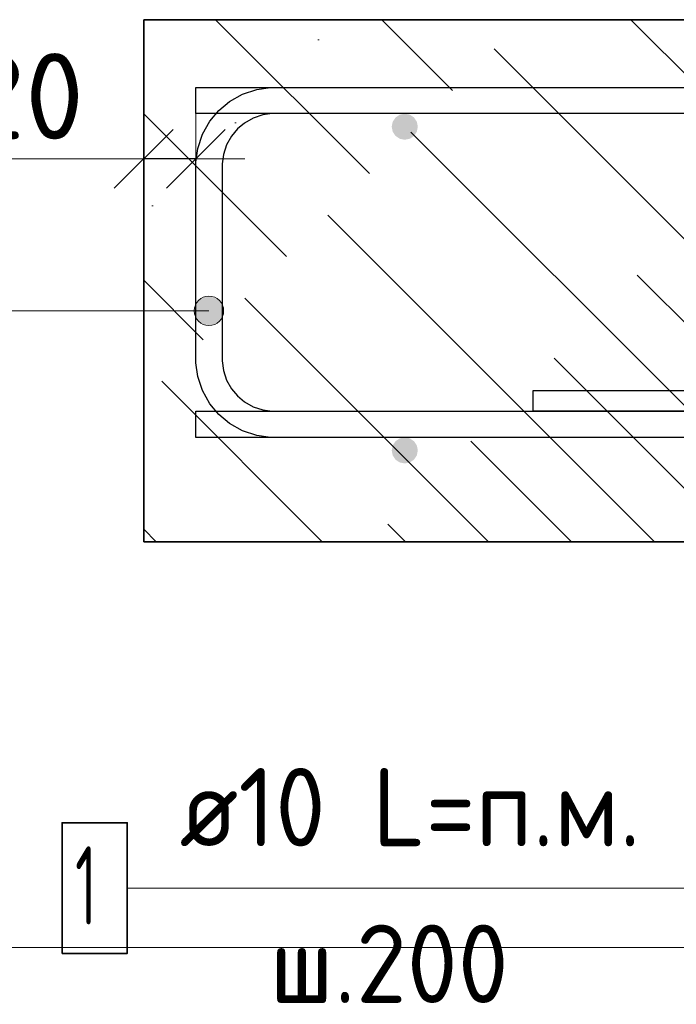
# Model space of a CAD drawing. Header units: metres. Extents: x -38 to 100, y -15 to 21.
# Tile 198 of 246: x 72.12 to 72.372, y 8.155 to 8.532. Entities that reach past the tile are written whole.
import ezdxf

# ---------------------------------------------------------------- set-up
doc = ezdxf.new("R2010")
doc.units = ezdxf.units.M
doc.header["$PDMODE"] = 65
for name, color, linetype, lineweight in [('XR$3$Арм. стержнями верхней зоны', 180, 'Continuous', 35), ('XR$3$Арм. стержнями нижней зоны', 180, 'Continuous', 35), ('XR$3$Арм.стержн. Арматура края', 96, 'Continuous', 35), ('XR$3$Размерная линия_ общее', 7, 'Continuous', 13), ('XR$4$Арм. стержнями верхней зоны', 180, 'Continuous', 35), ('XR$4$Арм. стержнями нижней зоны', 180, 'Continuous', 35), ('XR$4$Арм.стержн. Арматура края', 96, 'Continuous', 35), ('XR$4$Размерная линия_ общее', 7, 'Continuous', 13), ('XR$5$Текст_ примечание', 7, 'Continuous', 13), ('XR$6$Арм. стержнями верхней зоны', 180, 'Continuous', 35), ('XR$6$Арм. стержнями нижней зоны', 180, 'Continuous', 35), ('XR$6$Арм.стержн. Арматура края', 96, 'Continuous', 35), ('XR$6$Размерная линия_ общее', 7, 'Continuous', 13), ('XR$7$Текст_ примечание', 7, 'Continuous', 13)]:
    doc.layers.add(name, color=color, linetype=linetype, lineweight=lineweight)
for name, color, linetype, lineweight, true_color in [('XR$3$Арм.стержн. Фиксатор', 7, 'Continuous', 35, 0x501e0f), ('XR$4$Арм.стержн. Фиксатор', 7, 'Continuous', 35, 0x501e0f), ('XR$6$Арм.стержн. Фиксатор', 7, 'Continuous', 35, 0x501e0f)]:
    doc.layers.add(name, color=color, linetype=linetype, lineweight=lineweight, true_color=true_color)
doc.styles.add('ISOCPEUR', font='txt')
doc.dimstyles.new('DIMSTYLE_11', dxfattribs={"dimtxt": 0.033, "dimasz": 0.0375, "dimexe": 0, "dimexo": 0, "dimgap": 0.0165, "dimtad": 2, "dimdec": 0, "dimlfac": 1000, "dimrnd": 1, "dimzin": 12, "dimdsep": 46, "dimtxsty": 'ISOCPEUR', "dimblk1": 'ALL_ML_STRICH', "dimblk2": 'ALL_ML_STRICH', "dimsah": 1, "dimcen": 0, "dimclrd": 7, "dimclre": 256, "dimclrt": 7, "dimadec": 0, "dimazin": 0, "dimtfac": 1, "dimtdec": 0, "dimtix": 1, "dimtmove": 2, "dimatfit": 3, "dimfxl": 0, "dimtvp": 1.2, "dimtzin": 0, "dimlwd": 0, "dimlwe": -3, "dimarcsym": 0})
pattern_1 = [(135, (0, 0), (-0.031819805, -0.031819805), [0.4, -0.05, 0, -0.05]), (135, (-0.01591, -0.01591), (-0.031819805, -0.031819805), [0.8, -0.1, 0.1, -0.1])]

# ---------------------------------------------------------------- blocks, each defined once
blk = doc.blocks.new('ALL_ML_STRICH')
at = {"color": 0, "linetype": 'ByBlock', "lineweight": -2}
for p, q in [((0, -0.5), (0, 0.5)), ((-0.3, -0.3), (0.3, 0.3)), ((-1, 0), (0.5, 0))]:
    blk.add_line(p, q, dxfattribs=at)
blk = doc.blocks.new('*D140')
at = {"layer": 'DEFPOINTS', "color": 7, "linetype": 'Continuous', "lineweight": 13, "transparency": 33554687}
for p in [(72.1875, 8.47857), (72.1875, 8.44358), (72.1675, 8.43858)]:
    blk.add_point(p, dxfattribs=at)
at = {"layer": 'XR$3$Размерная линия_ общее', "color": 253, "linetype": 'Continuous', "lineweight": -2, "true_color": 0xa0a0a0, "transparency": 33554687}
for p, q in [((72.1675, 8.45858), (72.1675, 8.47857)), ((72.1875, 8.46358), (72.1875, 8.47857))]:
    blk.add_line(p, q, dxfattribs=at)
at = {"layer": 'XR$3$Размерная линия_ общее', "color": 7, "linetype": 'Continuous', "lineweight": -2, "transparency": 33554687}
blk.add_line((72.1875, 8.47857), (72.1675, 8.47857), dxfattribs=at)
at = {"layer": 'XR$3$Размерная линия_ общее', "color": 7, "linetype": 'Continuous', "lineweight": 13, "transparency": 33554687, "xscale": 0.0375, "yscale": 0.0375, "zscale": 0.0375}
for p, rotation in [((72.1675, 8.47857), 180), ((72.1875, 8.47857), 360)]:
    blk.add_blockref('ALL_ML_STRICH', p, dxfattribs=dict(at, rotation=rotation))
at = {"layer": 'XR$3$Размерная линия_ общее', "color": 7, "linetype": 'Continuous', "lineweight": 13, "transparency": 33554687, "insert": (72.12208, 8.50257), "char_height": 0.033, "width": 0.066, "attachment_point": 5, "style": 'ISOCPEUR'}
blk.add_mtext('\\A1;{20}', dxfattribs=at)
at = {"layer": 'XR$3$Размерная линия_ общее', "color": 7, "linetype": 'Continuous', "lineweight": 13, "transparency": 33554687, "insert": (72.09879, 8.42451), "char_height": 0.027, "width": 0.00135, "attachment_point": 1, "rotation": 180, "line_spacing_factor": 0.60241, "style": 'ISOCPEUR'}
blk.add_mtext('з.с.', dxfattribs=at)
blk = doc.blocks.new('*D439')
at = {"layer": 'DEFPOINTS', "color": 7, "linetype": 'Continuous', "lineweight": 13, "transparency": 33554687}
for p in [(72.1875, 8.47857), (72.1875, 8.44358), (72.1675, 8.43858)]:
    blk.add_point(p, dxfattribs=at)
at = {"layer": 'XR$4$Размерная линия_ общее', "color": 253, "linetype": 'Continuous', "lineweight": -2, "true_color": 0xa0a0a0, "transparency": 33554687}
for p, q in [((72.1675, 8.45858), (72.1675, 8.47857)), ((72.1875, 8.46358), (72.1875, 8.47857))]:
    blk.add_line(p, q, dxfattribs=at)
at = {"layer": 'XR$4$Размерная линия_ общее', "color": 7, "linetype": 'Continuous', "lineweight": -2, "transparency": 33554687}
blk.add_line((72.1875, 8.47857), (72.1675, 8.47857), dxfattribs=at)
at = {"layer": 'XR$4$Размерная линия_ общее', "color": 7, "linetype": 'Continuous', "lineweight": 13, "transparency": 33554687, "xscale": 0.0375, "yscale": 0.0375, "zscale": 0.0375}
for p, rotation in [((72.1675, 8.47857), 180), ((72.1875, 8.47857), 360)]:
    blk.add_blockref('ALL_ML_STRICH', p, dxfattribs=dict(at, rotation=rotation))
at = {"layer": 'XR$4$Размерная линия_ общее', "color": 7, "linetype": 'Continuous', "lineweight": 13, "transparency": 33554687, "insert": (72.12208, 8.50257), "char_height": 0.033, "width": 0.066, "attachment_point": 5, "style": 'ISOCPEUR'}
blk.add_mtext('\\A1;{20}', dxfattribs=at)
at = {"layer": 'XR$4$Размерная линия_ общее', "color": 7, "linetype": 'Continuous', "lineweight": 13, "transparency": 33554687, "insert": (72.09879, 8.42451), "char_height": 0.027, "width": 0.00135, "attachment_point": 1, "rotation": 180, "line_spacing_factor": 0.60241, "style": 'ISOCPEUR'}
blk.add_mtext('з.с.', dxfattribs=at)
blk = doc.blocks.new('*D701')
at = {"layer": 'DEFPOINTS', "color": 7, "linetype": 'Continuous', "lineweight": 13, "transparency": 33554687}
for p in [(72.1875, 8.47857), (72.1875, 8.44358), (72.1675, 8.43858)]:
    blk.add_point(p, dxfattribs=at)
at = {"layer": 'XR$6$Размерная линия_ общее', "color": 253, "linetype": 'Continuous', "lineweight": -2, "true_color": 0xa0a0a0, "transparency": 33554687}
for p, q in [((72.1675, 8.45858), (72.1675, 8.47857)), ((72.1875, 8.46358), (72.1875, 8.47857))]:
    blk.add_line(p, q, dxfattribs=at)
at = {"layer": 'XR$6$Размерная линия_ общее', "color": 7, "linetype": 'Continuous', "lineweight": -2, "transparency": 33554687}
blk.add_line((72.1875, 8.47857), (72.1675, 8.47857), dxfattribs=at)
at = {"layer": 'XR$6$Размерная линия_ общее', "color": 7, "linetype": 'Continuous', "lineweight": 13, "transparency": 33554687, "xscale": 0.0375, "yscale": 0.0375, "zscale": 0.0375}
for p, rotation in [((72.1675, 8.47857), 180), ((72.1875, 8.47857), 360)]:
    blk.add_blockref('ALL_ML_STRICH', p, dxfattribs=dict(at, rotation=rotation))
at = {"layer": 'XR$6$Размерная линия_ общее', "color": 7, "linetype": 'Continuous', "lineweight": 13, "transparency": 33554687, "insert": (72.12208, 8.50257), "char_height": 0.033, "width": 0.066, "attachment_point": 5, "style": 'ISOCPEUR'}
blk.add_mtext('\\A1;{20}', dxfattribs=at)
at = {"layer": 'XR$6$Размерная линия_ общее', "color": 7, "linetype": 'Continuous', "lineweight": 13, "transparency": 33554687, "insert": (72.09879, 8.42451), "char_height": 0.027, "width": 0.00135, "attachment_point": 1, "rotation": 180, "line_spacing_factor": 0.60241, "style": 'ISOCPEUR'}
blk.add_mtext('з.с.', dxfattribs=at)

msp = doc.modelspace()

# ---------------------------------------------------------------- hatches: boundary and pattern name
at = {"linetype": 'Continuous', "lineweight": 13, "transparency": 33554687}
h = msp.add_hatch(dxfattribs=at)
h.set_pattern_fill('__________540', scale=0.015, style=0, pattern_type=2)
h.set_pattern_definition(pattern_1)
h.paths.add_polyline_path([(72.1675, 8.53188), (72.1675, 8.33188), (72.75595, 8.33188), (72.75595, 8.53188)], flags=0)
h = msp.add_hatch(dxfattribs=at)
h.set_pattern_fill('__________540', scale=0.015, style=0, pattern_type=2)
h.set_pattern_definition(pattern_1)
h.paths.add_polyline_path([(72.1675, 8.53188), (72.1675, 8.33188), (72.75595, 8.33188), (72.75595, 8.53188)], flags=0)
h = msp.add_hatch(dxfattribs=at)
h.set_pattern_fill('__________540', scale=0.015, style=0, pattern_type=2)
h.set_pattern_definition(pattern_1)
h.paths.add_polyline_path([(72.1675, 8.53188), (72.1675, 8.33188), (72.75595, 8.33188), (72.75595, 8.53188)], flags=0)
at = {"layer": 'XR$3$Арм. стержнями верхней зоны', "linetype": 'Continuous', "lineweight": 50, "transparency": 33554687}
msp.add_hatch(color=4, dxfattribs=at).paths.add_polyline_path([(72.27251, 8.49088), (72.27212, 8.49279), (72.27104, 8.49441), (72.26942, 8.4955), (72.26751, 8.49588), (72.26559, 8.4955), (72.26397, 8.49441), (72.26289, 8.49279), (72.26251, 8.49088), (72.26289, 8.48896), (72.26397, 8.48734), (72.26559, 8.48626), (72.26751, 8.48588), (72.26942, 8.48626), (72.27104, 8.48734), (72.27212, 8.48896)])
at = {"layer": 'XR$3$Арм. стержнями нижней зоны', "linetype": 'Continuous', "lineweight": 50, "transparency": 33554687}
msp.add_hatch(color=4, dxfattribs=at).paths.add_polyline_path([(72.27251, 8.36688), (72.27212, 8.36879), (72.27104, 8.37041), (72.26942, 8.3715), (72.26751, 8.37188), (72.26559, 8.3715), (72.26397, 8.37041), (72.26289, 8.36879), (72.26251, 8.36688), (72.26289, 8.36496), (72.26397, 8.36334), (72.26559, 8.36226), (72.26751, 8.36188), (72.26942, 8.36226), (72.27104, 8.36334), (72.27212, 8.36496)])
at = {"layer": 'XR$3$Арм.стержн. Арматура края', "linetype": 'Continuous', "lineweight": 13, "transparency": 33554687}
for points in [[(72.18767, 8.41754), (72.18767, 8.42317), (72.18688, 8.42035)], [(72.18767, 8.42317), (72.18969, 8.41552), (72.18969, 8.42519)], [(72.18767, 8.42317), (72.18767, 8.41754), (72.18969, 8.41552)], [(72.18969, 8.42519), (72.1925, 8.41473), (72.1925, 8.42598)], [(72.18969, 8.42519), (72.18969, 8.41552), (72.1925, 8.41473)], [(72.1925, 8.42598), (72.1925, 8.41473), (72.19532, 8.41552)], [(72.1925, 8.42598), (72.19532, 8.41552), (72.19532, 8.42519)], [(72.19532, 8.42519), (72.19532, 8.41552), (72.19734, 8.41754)], [(72.19532, 8.42519), (72.19734, 8.41754), (72.19734, 8.42317)], [(72.19734, 8.42317), (72.19734, 8.41754), (72.19813, 8.42035)]]:
    msp.add_hatch(color=7, dxfattribs=at).paths.add_polyline_path(points)
at = {"layer": 'XR$4$Арм. стержнями верхней зоны', "linetype": 'Continuous', "lineweight": 50, "transparency": 33554687}
msp.add_hatch(color=4, dxfattribs=at).paths.add_polyline_path([(72.27251, 8.49088), (72.27212, 8.49279), (72.27104, 8.49441), (72.26942, 8.4955), (72.26751, 8.49588), (72.26559, 8.4955), (72.26397, 8.49441), (72.26289, 8.49279), (72.26251, 8.49088), (72.26289, 8.48896), (72.26397, 8.48734), (72.26559, 8.48626), (72.26751, 8.48588), (72.26942, 8.48626), (72.27104, 8.48734), (72.27212, 8.48896)])
msp.add_hatch(color=4, dxfattribs=at).paths.add_polyline_path([(72.27251, 8.49088), (72.27212, 8.49279), (72.27104, 8.49441), (72.26942, 8.4955), (72.26751, 8.49588), (72.26559, 8.4955), (72.26397, 8.49441), (72.26289, 8.49279), (72.26251, 8.49088), (72.26289, 8.48896), (72.26397, 8.48734), (72.26559, 8.48626), (72.26751, 8.48588), (72.26942, 8.48626), (72.27104, 8.48734), (72.27212, 8.48896)])
at = {"layer": 'XR$4$Арм. стержнями нижней зоны', "linetype": 'Continuous', "lineweight": 50, "transparency": 33554687}
msp.add_hatch(color=4, dxfattribs=at).paths.add_polyline_path([(72.27251, 8.36688), (72.27212, 8.36879), (72.27104, 8.37041), (72.26942, 8.3715), (72.26751, 8.37188), (72.26559, 8.3715), (72.26397, 8.37041), (72.26289, 8.36879), (72.26251, 8.36688), (72.26289, 8.36496), (72.26397, 8.36334), (72.26559, 8.36226), (72.26751, 8.36188), (72.26942, 8.36226), (72.27104, 8.36334), (72.27212, 8.36496)])
msp.add_hatch(color=4, dxfattribs=at).paths.add_polyline_path([(72.27251, 8.36688), (72.27212, 8.36879), (72.27104, 8.37041), (72.26942, 8.3715), (72.26751, 8.37188), (72.26559, 8.3715), (72.26397, 8.37041), (72.26289, 8.36879), (72.26251, 8.36688), (72.26289, 8.36496), (72.26397, 8.36334), (72.26559, 8.36226), (72.26751, 8.36188), (72.26942, 8.36226), (72.27104, 8.36334), (72.27212, 8.36496)])
at = {"layer": 'XR$4$Арм.стержн. Арматура края', "linetype": 'Continuous', "lineweight": 13, "transparency": 33554687}
for points in [[(72.18767, 8.41754), (72.18767, 8.42317), (72.18688, 8.42035)], [(72.18767, 8.42317), (72.18969, 8.41552), (72.18969, 8.42519)], [(72.18767, 8.42317), (72.18767, 8.41754), (72.18969, 8.41552)], [(72.18969, 8.42519), (72.1925, 8.41473), (72.1925, 8.42598)], [(72.18969, 8.42519), (72.18969, 8.41552), (72.1925, 8.41473)], [(72.1925, 8.42598), (72.1925, 8.41473), (72.19532, 8.41552)], [(72.1925, 8.42598), (72.19532, 8.41552), (72.19532, 8.42519)], [(72.19532, 8.42519), (72.19532, 8.41552), (72.19734, 8.41754)], [(72.19532, 8.42519), (72.19734, 8.41754), (72.19734, 8.42317)], [(72.19734, 8.42317), (72.19734, 8.41754), (72.19813, 8.42035)]]:
    msp.add_hatch(color=7, dxfattribs=at).paths.add_polyline_path(points)
at = {"layer": 'XR$6$Арм. стержнями верхней зоны', "linetype": 'Continuous', "lineweight": 50, "transparency": 33554687}
msp.add_hatch(color=4, dxfattribs=at).paths.add_polyline_path([(72.27251, 8.49088), (72.27212, 8.49279), (72.27104, 8.49441), (72.26942, 8.4955), (72.26751, 8.49588), (72.26559, 8.4955), (72.26397, 8.49441), (72.26289, 8.49279), (72.26251, 8.49088), (72.26289, 8.48896), (72.26397, 8.48734), (72.26559, 8.48626), (72.26751, 8.48588), (72.26942, 8.48626), (72.27104, 8.48734), (72.27212, 8.48896)])
at = {"layer": 'XR$6$Арм. стержнями нижней зоны', "linetype": 'Continuous', "lineweight": 50, "transparency": 33554687}
msp.add_hatch(color=4, dxfattribs=at).paths.add_polyline_path([(72.27251, 8.36688), (72.27212, 8.36879), (72.27104, 8.37041), (72.26942, 8.3715), (72.26751, 8.37188), (72.26559, 8.3715), (72.26397, 8.37041), (72.26289, 8.36879), (72.26251, 8.36688), (72.26289, 8.36496), (72.26397, 8.36334), (72.26559, 8.36226), (72.26751, 8.36188), (72.26942, 8.36226), (72.27104, 8.36334), (72.27212, 8.36496)])
at = {"layer": 'XR$6$Арм.стержн. Арматура края', "linetype": 'Continuous', "lineweight": 13, "transparency": 33554687}
for points in [[(72.18767, 8.41754), (72.18767, 8.42317), (72.18688, 8.42035)], [(72.18767, 8.42317), (72.18969, 8.41552), (72.18969, 8.42519)], [(72.18767, 8.42317), (72.18767, 8.41754), (72.18969, 8.41552)], [(72.18969, 8.42519), (72.1925, 8.41473), (72.1925, 8.42598)], [(72.18969, 8.42519), (72.18969, 8.41552), (72.1925, 8.41473)], [(72.1925, 8.42598), (72.1925, 8.41473), (72.19532, 8.41552)], [(72.1925, 8.42598), (72.19532, 8.41552), (72.19532, 8.42519)], [(72.19532, 8.42519), (72.19532, 8.41552), (72.19734, 8.41754)], [(72.19532, 8.42519), (72.19734, 8.41754), (72.19734, 8.42317)], [(72.19734, 8.42317), (72.19734, 8.41754), (72.19813, 8.42035)]]:
    msp.add_hatch(color=7, dxfattribs=at).paths.add_polyline_path(points)

# ---------------------------------------------------------------- linework, layer by layer
at = {"color": 7, "linetype": 'Continuous', "lineweight": 35, "transparency": 33554687}
for p, q in [((72.1675, 8.53188), (72.1675, 8.33188)), ((72.75595, 8.53188), (72.1675, 8.53188)), ((72.1675, 8.53188), (72.1675, 8.33188)), ((72.75595, 8.53188), (72.1675, 8.53188)), ((72.1675, 8.53188), (72.1675, 8.33188)), ((72.75595, 8.53188), (72.1675, 8.53188)), ((72.1675, 8.33188), (72.75595, 8.33188)), ((72.1675, 8.33188), (72.75595, 8.33188)), ((72.1675, 8.33188), (72.75595, 8.33188))]:
    msp.add_line(p, q, dxfattribs=at)
at = {"color": 7, "linetype": 'Continuous', "lineweight": 13, "transparency": 33554687}
msp.add_line((72.1675, 8.47857), (72.0985, 8.47857), dxfattribs=at)
msp.add_line((72.1675, 8.47857), (72.0985, 8.47857), dxfattribs=at)
msp.add_line((72.1675, 8.47857), (72.0985, 8.47857), dxfattribs=at)
at = {"layer": 'XR$3$Арм. стержнями верхней зоны', "color": 4, "linetype": 'Continuous', "lineweight": 25, "transparency": 33554687}
msp.add_lwpolyline([(72.76095, 8.49588), (72.1875, 8.49588), (72.1875, 8.50588), (72.76095, 8.50588), (72.76095, 8.49588)], dxfattribs=at)
at = {"layer": 'XR$3$Арм. стержнями нижней зоны', "color": 7, "linetype": 'Continuous', "lineweight": 13, "transparency": 33554687}
msp.add_line((72.16123, 8.19921), (72.38723, 8.19921), dxfattribs=at)
at = {"layer": 'XR$3$Арм. стержнями нижней зоны', "color": 4, "linetype": 'Continuous', "lineweight": 25, "transparency": 33554687}
msp.add_lwpolyline([(72.76095, 8.37188), (72.1875, 8.37188), (72.1875, 8.38188), (72.76095, 8.38188), (72.76095, 8.37188)], dxfattribs=at)
at = {"layer": 'XR$3$Арм. стержнями нижней зоны', "color": 7, "linetype": 'Continuous', "lineweight": 35, "transparency": 33554687}
msp.add_lwpolyline([(72.13623, 8.17421), (72.16123, 8.17421), (72.16123, 8.22421), (72.13623, 8.22421), (72.13623, 8.17421)], dxfattribs=at)
at = {"layer": 'XR$3$Арм.стержн. Арматура края', "color": 7, "linetype": 'Continuous', "lineweight": 13, "transparency": 33554687}
for p, q in [((72.1925, 8.42598), (72.1925, 8.42598)), ((72.08057, 8.42035), (72.1925, 8.42035)), ((72.18688, 8.42035), (72.18688, 8.42035)), ((72.19813, 8.42035), (72.19813, 8.42035)), ((72.1925, 8.41473), (72.1925, 8.41473))]:
    msp.add_line(p, q, dxfattribs=at)
at = {"layer": 'XR$3$Арм.стержн. Арматура края', "color": 4, "linetype": 'Continuous', "lineweight": 25, "transparency": 33554687}
for points in [[(72.6875, 8.37188), (72.21607, 8.37188), (72.21085, 8.3726), (72.20541, 8.3744), (72.20041, 8.3772), (72.19628, 8.38065), (72.19283, 8.38478), (72.19002, 8.38979), (72.18823, 8.39523), (72.1875, 8.40044), (72.1875, 8.47731), (72.18823, 8.48253), (72.19002, 8.48797), (72.19283, 8.49298), (72.19628, 8.4971), (72.20041, 8.50055), (72.20541, 8.50336), (72.21085, 8.50515), (72.21607, 8.50588), (72.6875, 8.50588)], [(72.6875, 8.49588), (72.21676, 8.49588), (72.21313, 8.49537), (72.20946, 8.49416), (72.2061, 8.49228), (72.20338, 8.49001), (72.2011, 8.48728), (72.19922, 8.48392), (72.19801, 8.48026), (72.1975, 8.47662), (72.1975, 8.40113), (72.19801, 8.3975), (72.19922, 8.39383), (72.2011, 8.39048), (72.20338, 8.38775), (72.2061, 8.38547), (72.20946, 8.38359), (72.21313, 8.38238), (72.21676, 8.38188), (72.6875, 8.38188)]]:
    msp.add_lwpolyline(points, dxfattribs=at)
at = {"layer": 'XR$3$Арм.стержн. Арматура края', "color": 7, "linetype": 'Continuous', "lineweight": 13, "transparency": 33554687}
msp.add_circle((72.1925, 8.42035), 0.00563, dxfattribs=at)
at = {"layer": 'XR$3$Арм.стержн. Фиксатор', "color": 40, "linetype": 'Continuous', "lineweight": 25, "transparency": 33554687}
msp.add_lwpolyline([(72.50643, 8.38614), (72.50242, 8.38389), (72.49807, 8.38246), (72.4939, 8.38188), (72.31675, 8.38188), (72.31675, 8.38988), (72.49335, 8.38988), (72.49625, 8.39028), (72.49919, 8.39125), (72.50187, 8.39275), (72.50405, 8.39457), (72.50588, 8.39676)], dxfattribs=at)
at = {"layer": 'XR$4$Арм. стержнями верхней зоны', "color": 4, "linetype": 'Continuous', "lineweight": 25, "transparency": 33554687}
msp.add_lwpolyline([(72.76095, 8.49588), (72.1875, 8.49588), (72.1875, 8.50588), (72.76095, 8.50588), (72.76095, 8.49588)], dxfattribs=at)
msp.add_lwpolyline([(72.76095, 8.49588), (72.1875, 8.49588), (72.1875, 8.50588), (72.76095, 8.50588), (72.76095, 8.49588)], dxfattribs=at)
at = {"layer": 'XR$4$Арм. стержнями нижней зоны', "color": 7, "linetype": 'Continuous', "lineweight": 13, "transparency": 33554687}
msp.add_line((72.16123, 8.19921), (72.38723, 8.19921), dxfattribs=at)
at = {"layer": 'XR$4$Арм. стержнями нижней зоны', "color": 4, "linetype": 'Continuous', "lineweight": 25, "transparency": 33554687}
msp.add_lwpolyline([(72.76095, 8.37188), (72.1875, 8.37188), (72.1875, 8.38188), (72.76095, 8.38188), (72.76095, 8.37188)], dxfattribs=at)
msp.add_lwpolyline([(72.76095, 8.37188), (72.1875, 8.37188), (72.1875, 8.38188), (72.76095, 8.38188), (72.76095, 8.37188)], dxfattribs=at)
at = {"layer": 'XR$4$Арм. стержнями нижней зоны', "color": 7, "linetype": 'Continuous', "lineweight": 35, "transparency": 33554687}
msp.add_lwpolyline([(72.13623, 8.17421), (72.16123, 8.17421), (72.16123, 8.22421), (72.13623, 8.22421), (72.13623, 8.17421)], dxfattribs=at)
at = {"layer": 'XR$4$Арм.стержн. Арматура края', "color": 7, "linetype": 'Continuous', "lineweight": 13, "transparency": 33554687}
for p, q in [((72.1925, 8.42598), (72.1925, 8.42598)), ((72.08057, 8.42035), (72.1925, 8.42035)), ((72.18688, 8.42035), (72.18688, 8.42035)), ((72.19813, 8.42035), (72.19813, 8.42035)), ((72.1925, 8.41473), (72.1925, 8.41473))]:
    msp.add_line(p, q, dxfattribs=at)
at = {"layer": 'XR$4$Арм.стержн. Арматура края', "color": 4, "linetype": 'Continuous', "lineweight": 25, "transparency": 33554687}
for points in [[(72.6875, 8.37188), (72.21607, 8.37188), (72.21085, 8.3726), (72.20541, 8.3744), (72.20041, 8.3772), (72.19628, 8.38065), (72.19283, 8.38478), (72.19002, 8.38979), (72.18823, 8.39523), (72.1875, 8.40044), (72.1875, 8.47731), (72.18823, 8.48253), (72.19002, 8.48797), (72.19283, 8.49298), (72.19628, 8.4971), (72.20041, 8.50055), (72.20541, 8.50336), (72.21085, 8.50515), (72.21607, 8.50588), (72.6875, 8.50588)], [(72.6875, 8.49588), (72.21676, 8.49588), (72.21313, 8.49537), (72.20946, 8.49416), (72.2061, 8.49228), (72.20338, 8.49001), (72.2011, 8.48728), (72.19922, 8.48392), (72.19801, 8.48026), (72.1975, 8.47662), (72.1975, 8.40113), (72.19801, 8.3975), (72.19922, 8.39383), (72.2011, 8.39048), (72.20338, 8.38775), (72.2061, 8.38547), (72.20946, 8.38359), (72.21313, 8.38238), (72.21676, 8.38188), (72.6875, 8.38188)]]:
    msp.add_lwpolyline(points, dxfattribs=at)
at = {"layer": 'XR$4$Арм.стержн. Арматура края', "color": 7, "linetype": 'Continuous', "lineweight": 13, "transparency": 33554687}
msp.add_circle((72.1925, 8.42035), 0.00563, dxfattribs=at)
at = {"layer": 'XR$4$Арм.стержн. Фиксатор', "color": 40, "linetype": 'Continuous', "lineweight": 25, "transparency": 33554687}
msp.add_lwpolyline([(72.50643, 8.38614), (72.50242, 8.38389), (72.49807, 8.38246), (72.4939, 8.38188), (72.31675, 8.38188), (72.31675, 8.38988), (72.49335, 8.38988), (72.49625, 8.39028), (72.49919, 8.39125), (72.50187, 8.39275), (72.50405, 8.39457), (72.50588, 8.39676)], dxfattribs=at)
at = {"layer": 'XR$5$Текст_ примечание', "color": 7, "linetype": 'Continuous', "lineweight": 13, "transparency": 33554687}
msp.add_line((88.97573, 8.17641), (70.47573, 8.17641), dxfattribs=at)
at = {"layer": 'XR$6$Арм. стержнями верхней зоны', "color": 4, "linetype": 'Continuous', "lineweight": 25, "transparency": 33554687}
msp.add_lwpolyline([(72.76095, 8.49588), (72.1875, 8.49588), (72.1875, 8.50588), (72.76095, 8.50588), (72.76095, 8.49588)], dxfattribs=at)
at = {"layer": 'XR$6$Арм. стержнями нижней зоны', "color": 7, "linetype": 'Continuous', "lineweight": 13, "transparency": 33554687}
msp.add_line((72.16123, 8.19921), (72.38723, 8.19921), dxfattribs=at)
at = {"layer": 'XR$6$Арм. стержнями нижней зоны', "color": 4, "linetype": 'Continuous', "lineweight": 25, "transparency": 33554687}
msp.add_lwpolyline([(72.76095, 8.37188), (72.1875, 8.37188), (72.1875, 8.38188), (72.76095, 8.38188), (72.76095, 8.37188)], dxfattribs=at)
at = {"layer": 'XR$6$Арм. стержнями нижней зоны', "color": 7, "linetype": 'Continuous', "lineweight": 35, "transparency": 33554687}
msp.add_lwpolyline([(72.13623, 8.17421), (72.16123, 8.17421), (72.16123, 8.22421), (72.13623, 8.22421), (72.13623, 8.17421)], dxfattribs=at)
at = {"layer": 'XR$6$Арм.стержн. Арматура края', "color": 7, "linetype": 'Continuous', "lineweight": 13, "transparency": 33554687}
for p, q in [((72.1925, 8.42598), (72.1925, 8.42598)), ((72.08057, 8.42035), (72.1925, 8.42035)), ((72.18688, 8.42035), (72.18688, 8.42035)), ((72.19813, 8.42035), (72.19813, 8.42035)), ((72.1925, 8.41473), (72.1925, 8.41473))]:
    msp.add_line(p, q, dxfattribs=at)
at = {"layer": 'XR$6$Арм.стержн. Арматура края', "color": 4, "linetype": 'Continuous', "lineweight": 25, "transparency": 33554687}
for points in [[(72.6875, 8.37188), (72.21607, 8.37188), (72.21085, 8.3726), (72.20541, 8.3744), (72.20041, 8.3772), (72.19628, 8.38065), (72.19283, 8.38478), (72.19002, 8.38979), (72.18823, 8.39523), (72.1875, 8.40044), (72.1875, 8.47731), (72.18823, 8.48253), (72.19002, 8.48797), (72.19283, 8.49298), (72.19628, 8.4971), (72.20041, 8.50055), (72.20541, 8.50336), (72.21085, 8.50515), (72.21607, 8.50588), (72.6875, 8.50588)], [(72.6875, 8.49588), (72.21676, 8.49588), (72.21313, 8.49537), (72.20946, 8.49416), (72.2061, 8.49228), (72.20338, 8.49001), (72.2011, 8.48728), (72.19922, 8.48392), (72.19801, 8.48026), (72.1975, 8.47662), (72.1975, 8.40113), (72.19801, 8.3975), (72.19922, 8.39383), (72.2011, 8.39048), (72.20338, 8.38775), (72.2061, 8.38547), (72.20946, 8.38359), (72.21313, 8.38238), (72.21676, 8.38188), (72.6875, 8.38188)]]:
    msp.add_lwpolyline(points, dxfattribs=at)
at = {"layer": 'XR$6$Арм.стержн. Арматура края', "color": 7, "linetype": 'Continuous', "lineweight": 13, "transparency": 33554687}
msp.add_circle((72.1925, 8.42035), 0.00563, dxfattribs=at)
at = {"layer": 'XR$6$Арм.стержн. Фиксатор', "color": 40, "linetype": 'Continuous', "lineweight": 25, "transparency": 33554687}
msp.add_lwpolyline([(72.50643, 8.38614), (72.50242, 8.38389), (72.49807, 8.38246), (72.4939, 8.38188), (72.31675, 8.38188), (72.31675, 8.38988), (72.49335, 8.38988), (72.49625, 8.39028), (72.49919, 8.39125), (72.50187, 8.39275), (72.50405, 8.39457), (72.50588, 8.39676)], dxfattribs=at)
at = {"layer": 'XR$7$Текст_ примечание', "color": 7, "linetype": 'Continuous', "lineweight": 13, "transparency": 33554687}
msp.add_line((88.97573, 8.17641), (70.47573, 8.17641), dxfattribs=at)

# ---------------------------------------------------------------- texts
at = {"layer": 'XR$3$Арм. стержнями нижней зоны', "color": 7, "linetype": 'Continuous', "lineweight": 25, "transparency": 33554687, "char_height": 0.03, "attachment_point": 7, "style": 'ISOCPEUR'}
for s, insert, width in [('\\W0.94;ø10 L=п.м.', (72.18123, 8.21521), 0.1999832), ('\\W0.56;1', (72.14123, 8.18521), 0.0233333), ('\\W0.95;ш.200 ', (72.21573, 8.15521), 0.1311997)]:
    msp.add_mtext(s, dxfattribs=dict(at, insert=insert, width=width))
at = {"layer": 'XR$4$Арм. стержнями нижней зоны', "color": 7, "linetype": 'Continuous', "lineweight": 25, "transparency": 33554687, "char_height": 0.03, "attachment_point": 7, "style": 'ISOCPEUR'}
for s, insert, width in [('\\W0.94;ø10 L=п.м.', (72.18123, 8.21521), 0.1999832), ('\\W0.56;1', (72.14123, 8.18521), 0.0233333), ('\\W0.95;ш.200 ', (72.21573, 8.15521), 0.1311997)]:
    msp.add_mtext(s, dxfattribs=dict(at, insert=insert, width=width))
at = {"layer": 'XR$6$Арм. стержнями нижней зоны', "color": 7, "linetype": 'Continuous', "lineweight": 25, "transparency": 33554687, "char_height": 0.03, "attachment_point": 7, "style": 'ISOCPEUR'}
for s, insert, width in [('\\W0.94;ø10 L=п.м.', (72.18123, 8.21521), 0.1999832), ('\\W0.56;1', (72.14123, 8.18521), 0.0233333), ('\\W0.95;ш.200 ', (72.21573, 8.15521), 0.1311997)]:
    msp.add_mtext(s, dxfattribs=dict(at, insert=insert, width=width))

# ---------------------------------------------------------------- dimensions: what is measured, and where the dimension line sits
at = {"layer": 'XR$3$Размерная линия_ общее', "color": 7, "linetype": 'Continuous', "lineweight": 13, "transparency": 33554687}
dim = msp.add_linear_dim(base=(72.1675, 8.47857), p1=(72.1875, 8.46358), p2=(72.1675, 8.45858), angle=180, text='<>\\Xз.с.', dimstyle='DIMSTYLE_11', override={"dimpost": '<>', "dimclrd": 7, "dimclre": 253, "dimclrt": 7, "dimlwd": 0, "dimlwe": 65533}, dxfattribs=at)
dim.commit()
dim.dimension.update_dxf_attribs({"geometry": '*D140', "text_midpoint": (72.12208, 8.50257), "dimtype": 160})
at = {"layer": 'XR$4$Размерная линия_ общее', "color": 7, "linetype": 'Continuous', "lineweight": 13, "transparency": 33554687}
dim = msp.add_linear_dim(base=(72.1675, 8.47857), p1=(72.1875, 8.46358), p2=(72.1675, 8.45858), angle=180, text='<>\\Xз.с.', dimstyle='DIMSTYLE_11', override={"dimpost": '<>', "dimclrd": 7, "dimclre": 253, "dimclrt": 7, "dimlwd": 0, "dimlwe": 65533}, dxfattribs=at)
dim.commit()
dim.dimension.update_dxf_attribs({"geometry": '*D439', "text_midpoint": (72.12208, 8.50257), "dimtype": 160})
at = {"layer": 'XR$6$Размерная линия_ общее', "color": 7, "linetype": 'Continuous', "lineweight": 13, "transparency": 33554687}
dim = msp.add_linear_dim(base=(72.1675, 8.47857), p1=(72.1875, 8.46358), p2=(72.1675, 8.45858), angle=180, text='<>\\Xз.с.', dimstyle='DIMSTYLE_11', override={"dimpost": '<>', "dimclrd": 7, "dimclre": 253, "dimclrt": 7, "dimlwd": 0, "dimlwe": 65533}, dxfattribs=at)
dim.commit()
dim.dimension.update_dxf_attribs({"geometry": '*D701', "text_midpoint": (72.12208, 8.50257), "dimtype": 160})

doc.saveas('drawing.dxf')
